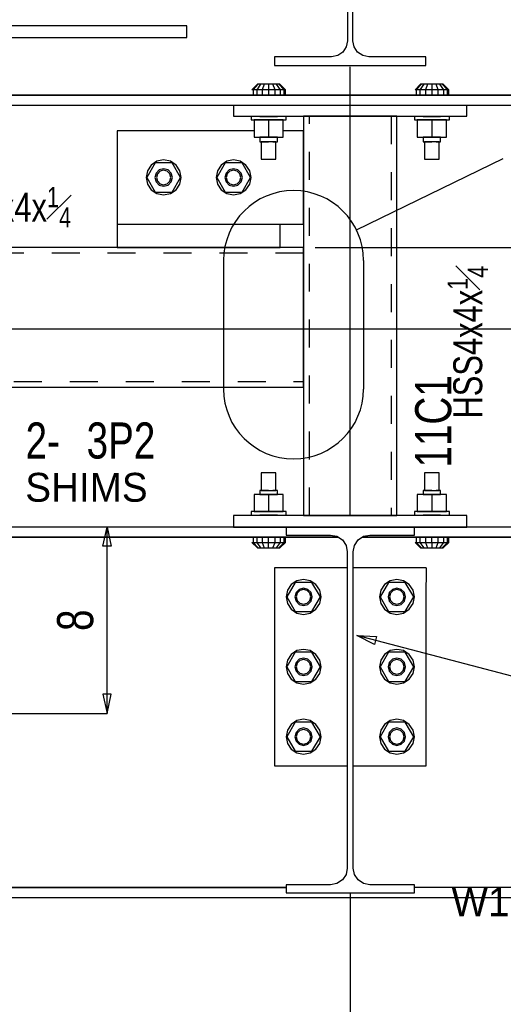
# Model space of a CAD drawing. Header units: inches. Extents: x -17.2 to 17.5, y -11.2 to 11.2.
# Tile 35 of 38: x 9.7 to 11.4, y 1.1 to 4.6. Entities that reach past the tile are written whole.
import ezdxf
from ezdxf.enums import TextEntityAlignment as Align

# ---------------------------------------------------------------- set-up
doc = ezdxf.new("R2010")
doc.units = ezdxf.units.IN
doc.header["$LTSCALE"] = 2.5
doc.header["$MEASUREMENT"] = 0
doc.linetypes.add('SDS2_5', pattern=[0.04, 0.02, -0.02])
doc.layers.add('Layer_0', color=7, linetype='Continuous')
doc.styles.add('MTextWidth', font='txt', dxfattribs={"width": 0.8, "height": 0.2})

msp = doc.modelspace()

# ---------------------------------------------------------------- linework, layer by layer
at = {"color": 1, "linetype": 'Continuous'}
for p, q in [((10.8947, 2.8576), (10.8947, 4.462)), ((10.917, 3.8784), (11.4417, 4.1333)), ((10.7697, 3.8159), (12.8251, 3.8159)), ((8.353, 3.5243), (12.8251, 3.5243)), ((10.0111, 2.747), (10.0258, 2.8159)), ((10.0258, 2.1493), (10.0258, 2.8159)), ((10.0258, 2.8159), (10.0406, 2.747)), ((10.0258, 2.8159), (10.0258, 2.8159)), ((10.0406, 2.747), (10.0111, 2.747)), ((12.0556, 2.1299), (10.9182, 2.4279)), ((10.9182, 2.4279), (10.9182, 2.4279)), ((10.9182, 2.4279), (10.9886, 2.4247)), ((10.9811, 2.3962), (10.9182, 2.4279)), ((10.9886, 2.4247), (10.9811, 2.3962)), ((10.0406, 2.2182), (10.0111, 2.2182)), ((10.0111, 2.2182), (10.0258, 2.1493)), ((10.0258, 2.1493), (10.0406, 2.2182)), ((8.9688, 2.1493), (10.0258, 2.1493)), ((10.8947, 1.5059), (10.8947, -2.3752)), ((10.8947, 1.5059), (10.8947, -2.3752))]:
    msp.add_line(p, q, dxfattribs=at)
at = {"color": 1, "linetype": 'SDS2_5'}
for p, q in [((10.7489, 2.8576), (10.7489, 4.2847)), ((11.0405, 4.2847), (11.0405, 2.8576)), ((10.728, 3.7951), (9.0926, 3.7951)), ((9.0926, 3.3368), (10.728, 3.3368))]:
    msp.add_line(p, q, dxfattribs=at)
at = {"color": 4, "linetype": 'Continuous'}
for p, q in [((10.4421, 3.7691), (10.4421, 3.3094)), ((10.9421, 3.7691), (10.9421, 3.3094))]:
    msp.add_line(p, q, dxfattribs=at)
at = {"color": 2, "linetype": 'Continuous'}
msp.add_line((11.1655, 2.6701), (11.1651, 2.5659), dxfattribs=at)
at = {"color": 4, "linetype": 'Continuous'}
for centre, start, end in [((10.6921, 3.7691), 0, 180), ((10.6921, 3.3094), 180, 0)]:
    msp.add_arc(centre, 0.25, start, end, dxfattribs=at)
at = {"layer": 'Layer_0', "color": 2, "linetype": 'Continuous'}
for p, q in [((10.8851, 5.3941), (10.8851, 4.5545)), ((10.9043, 4.5545), (10.9043, 5.3941)), ((10.3114, 4.6076), (8.478, 4.6076)), ((10.3114, 4.5659), (10.3114, 4.6076)), ((8.478, 4.5659), (10.3114, 4.5659)), ((10.8851, 4.5545), (10.8808, 4.5327)), ((10.9086, 4.5327), (10.9043, 4.5545)), ((10.8685, 4.5143), (10.85, 4.5019)), ((10.8808, 4.5327), (10.8685, 4.5143)), ((10.9209, 4.5143), (10.9086, 4.5327)), ((10.9394, 4.5019), (10.9209, 4.5143)), ((10.8282, 4.4976), (10.6243, 4.4976)), ((10.6243, 4.4976), (10.6243, 4.4659)), ((10.85, 4.5019), (10.8282, 4.4976)), ((10.9612, 4.4976), (10.9394, 4.5019)), ((11.1651, 4.4976), (10.9612, 4.4976)), ((11.1651, 4.4659), (11.1651, 4.4976)), ((10.6243, 4.4659), (11.1651, 4.4659)), ((11.5614, 4.3601), (8.2384, 4.3601)), ((8.9051, 4.3601), (10.5718, 4.3601)), ((10.6343, 4.3601), (11.1551, 4.3601)), ((11.2176, 4.3601), (11.5614, 4.3601)), ((8.2384, 4.3243), (11.5614, 4.3243)), ((10.478, 4.3243), (10.478, 4.2847)), ((11.3114, 4.2847), (11.3114, 4.3243)), ((10.478, 4.2847), (11.3114, 4.2847)), ((10.728, 4.2847), (10.728, 2.8576)), ((10.731, 4.2847), (10.728, 4.2847)), ((10.7394, 4.2847), (10.731, 4.2847)), ((10.752, 4.2847), (10.7394, 4.2847)), ((10.7669, 4.2847), (10.752, 4.2847)), ((11.0225, 4.2847), (10.7669, 4.2847)), ((11.0374, 4.2847), (11.0225, 4.2847)), ((11.05, 4.2847), (11.0374, 4.2847)), ((11.0584, 4.2847), (11.05, 4.2847)), ((11.0614, 4.2847), (11.0584, 4.2847)), ((11.0614, 2.8576), (11.0614, 4.2847)), ((10.5509, 4.2326), (10.0614, 4.2326)), ((10.0614, 4.2326), (10.0614, 4.0659)), ((10.728, 4.2326), (10.6551, 4.2326)), ((10.728, 4.0659), (10.728, 4.2326)), ((10.0614, 4.0659), (10.0614, 3.8993)), ((10.728, 3.8993), (10.728, 4.0659)), ((10.0614, 3.8993), (10.0614, 3.8159)), ((10.0614, 3.8993), (10.728, 3.8993)), ((10.6447, 3.8159), (10.6447, 3.8993)), ((10.728, 3.8159), (9.0926, 3.8159)), ((10.0614, 3.8159), (10.6447, 3.8159)), ((10.728, 3.813), (10.728, 3.8159)), ((10.728, 3.8046), (10.728, 3.813)), ((10.728, 3.792), (10.728, 3.8046)), ((10.728, 3.7771), (10.728, 3.792)), ((10.728, 3.3548), (10.728, 3.7771)), ((10.728, 3.3399), (10.728, 3.3548)), ((9.0926, 3.3159), (10.728, 3.3159)), ((10.728, 3.3273), (10.728, 3.3399)), ((10.728, 3.3189), (10.728, 3.3273)), ((10.728, 3.3159), (10.728, 3.3189)), ((10.478, 2.8576), (10.478, 2.8159)), ((11.3114, 2.8576), (10.478, 2.8576)), ((10.728, 2.8576), (10.731, 2.8576)), ((10.731, 2.8576), (10.7394, 2.8576)), ((10.7394, 2.8576), (10.752, 2.8576)), ((10.752, 2.8576), (10.7669, 2.8576)), ((10.7669, 2.8576), (11.0225, 2.8576)), ((11.0225, 2.8576), (11.0374, 2.8576)), ((11.0374, 2.8576), (11.05, 2.8576)), ((11.05, 2.8576), (11.0584, 2.8576)), ((11.0584, 2.8576), (11.0614, 2.8576)), ((11.3114, 2.8159), (11.3114, 2.8576)), ((10.6655, 2.8159), (8.3999, 2.8159)), ((10.478, 2.8159), (11.3114, 2.8159)), ((11.1239, 2.8159), (10.6655, 2.8159)), ((10.6655, 2.8159), (10.6655, 2.7872)), ((10.6655, 2.7872), (10.8245, 2.7872)), ((10.8245, 2.7872), (10.8474, 2.7826)), ((10.8474, 2.7826), (10.8668, 2.7697)), ((10.9226, 2.7697), (10.942, 2.7826)), ((10.942, 2.7826), (10.9649, 2.7872)), ((10.9649, 2.7872), (11.1239, 2.7872)), ((11.1239, 2.7872), (11.1239, 2.8159)), ((11.8947, 2.8159), (11.1239, 2.8159)), ((8.3999, 2.7801), (10.8512, 2.7801)), ((10.5718, 2.7801), (9.0562, 2.7801)), ((10.8512, 2.7801), (10.6343, 2.7801)), ((10.8668, 2.7697), (10.8797, 2.7503)), ((10.8797, 2.7503), (10.8843, 2.7274)), ((10.9051, 2.7274), (10.9097, 2.7503)), ((10.9097, 2.7503), (10.9226, 2.7697)), ((10.9382, 2.7801), (11.8947, 2.7801)), ((11.1551, 2.7801), (10.9382, 2.7801)), ((11.8947, 2.7801), (11.2176, 2.7801)), ((10.8843, 2.7274), (10.8843, 1.5962)), ((10.9051, 1.5962), (10.9051, 2.7274)), ((10.8843, 2.6701), (10.6239, 2.6701)), ((10.6239, 2.6701), (10.6239, 2.5659)), ((11.1655, 2.6701), (10.9051, 2.6701)), ((10.6239, 2.5659), (10.6239, 2.3159)), ((11.1655, 2.3159), (11.1655, 2.5659)), ((10.6239, 2.3159), (10.6239, 2.0659)), ((11.1655, 2.0659), (11.1655, 2.3159)), ((10.6239, 2.0659), (10.6239, 1.9618)), ((11.1655, 1.9618), (11.1655, 2.0659)), ((10.6239, 1.9618), (10.8843, 1.9618)), ((10.9051, 1.9618), (11.1655, 1.9618)), ((10.8843, 1.5962), (10.8797, 1.5733)), ((10.9097, 1.5733), (10.9051, 1.5962)), ((10.8668, 1.5539), (10.8474, 1.5409)), ((10.8797, 1.5733), (10.8668, 1.5539)), ((10.9226, 1.5539), (10.9097, 1.5733)), ((10.942, 1.5409), (10.9226, 1.5539)), ((10.6655, 1.5268), (8.3999, 1.5268)), ((9.0562, 1.5268), (10.6655, 1.5268)), ((10.8245, 1.5364), (10.6655, 1.5364)), ((10.6655, 1.5364), (10.6655, 1.5076)), ((10.8474, 1.5409), (10.8245, 1.5364)), ((10.9649, 1.5364), (10.942, 1.5409)), ((11.1239, 1.5364), (10.9649, 1.5364)), ((11.1239, 1.5076), (11.1239, 1.5364)), ((11.8947, 1.5268), (11.1239, 1.5268)), ((8.3999, 1.4909), (11.8947, 1.4909)), ((10.6655, 1.5076), (11.1239, 1.5076))]:
    msp.add_line(p, q, dxfattribs=at)
at = {"layer": 'Layer_0', "color": 1, "linetype": 'Continuous'}
for p, q in [((10.5629, 4.3993), (10.5429, 4.3798)), ((10.5475, 4.3798), (10.5429, 4.3798)), ((10.566, 4.3993), (10.5475, 4.3798)), ((10.5475, 4.3798), (10.5475, 4.3603)), ((10.5605, 4.3798), (10.5475, 4.3798)), ((10.5747, 4.3993), (10.5605, 4.3798)), ((10.5605, 4.3798), (10.5605, 4.3603)), ((10.58, 4.3798), (10.5605, 4.3798)), ((10.566, 4.3993), (10.5629, 4.3993)), ((10.5747, 4.3993), (10.566, 4.3993)), ((10.5877, 4.3993), (10.5747, 4.3993)), ((10.5877, 4.3993), (10.58, 4.3798)), ((10.58, 4.3798), (10.58, 4.3603)), ((10.603, 4.3798), (10.58, 4.3798)), ((10.603, 4.3993), (10.5877, 4.3993)), ((10.603, 4.3993), (10.603, 4.3798)), ((10.6184, 4.3993), (10.603, 4.3993)), ((10.603, 4.3798), (10.603, 4.3603)), ((10.626, 4.3798), (10.603, 4.3798)), ((10.626, 4.3798), (10.6184, 4.3993)), ((10.6314, 4.3993), (10.6184, 4.3993)), ((10.626, 4.3603), (10.626, 4.3798)), ((10.6456, 4.3798), (10.626, 4.3798)), ((10.6456, 4.3798), (10.6314, 4.3993)), ((10.6401, 4.3993), (10.6314, 4.3993)), ((10.6586, 4.3798), (10.6401, 4.3993)), ((10.6431, 4.3993), (10.6401, 4.3993)), ((10.6632, 4.3798), (10.6431, 4.3993)), ((10.6456, 4.3603), (10.6456, 4.3798)), ((10.6586, 4.3798), (10.6456, 4.3798)), ((10.6586, 4.3603), (10.6586, 4.3798)), ((10.6632, 4.3798), (10.6586, 4.3798)), ((10.6632, 4.3603), (10.6632, 4.3798)), ((11.1463, 4.3993), (11.1262, 4.3798)), ((11.1308, 4.3798), (11.1262, 4.3798)), ((11.1493, 4.3993), (11.1308, 4.3798)), ((11.1308, 4.3798), (11.1308, 4.3603)), ((11.1438, 4.3798), (11.1308, 4.3798)), ((11.158, 4.3993), (11.1438, 4.3798)), ((11.1438, 4.3798), (11.1438, 4.3603)), ((11.1634, 4.3798), (11.1438, 4.3798)), ((11.1493, 4.3993), (11.1463, 4.3993)), ((11.158, 4.3993), (11.1493, 4.3993)), ((11.171, 4.3993), (11.158, 4.3993)), ((11.171, 4.3993), (11.1634, 4.3798)), ((11.1634, 4.3798), (11.1634, 4.3603)), ((11.1864, 4.3798), (11.1634, 4.3798)), ((11.1864, 4.3993), (11.171, 4.3993)), ((11.1864, 4.3993), (11.1864, 4.3798)), ((11.2017, 4.3993), (11.1864, 4.3993)), ((11.1864, 4.3798), (11.1864, 4.3603)), ((11.2094, 4.3798), (11.1864, 4.3798)), ((11.2094, 4.3798), (11.2017, 4.3993)), ((11.2147, 4.3993), (11.2017, 4.3993)), ((11.2094, 4.3603), (11.2094, 4.3798)), ((11.2289, 4.3798), (11.2094, 4.3798)), ((11.2289, 4.3798), (11.2147, 4.3993)), ((11.2234, 4.3993), (11.2147, 4.3993)), ((11.2419, 4.3798), (11.2234, 4.3993)), ((11.2265, 4.3993), (11.2234, 4.3993)), ((11.2465, 4.3798), (11.2265, 4.3993)), ((11.2289, 4.3603), (11.2289, 4.3798)), ((11.2419, 4.3798), (11.2289, 4.3798)), ((11.2419, 4.3603), (11.2419, 4.3798)), ((11.2465, 4.3798), (11.2419, 4.3798)), ((11.2465, 4.3603), (11.2465, 4.3798)), ((10.5429, 4.3603), (10.5475, 4.3603)), ((10.5475, 4.3603), (10.5605, 4.3603)), ((10.5605, 4.3603), (10.58, 4.3603)), ((10.576, 4.3603), (10.5718, 4.3603)), ((10.5718, 4.3603), (10.5718, 4.3601)), ((10.5874, 4.3603), (10.576, 4.3603)), ((10.58, 4.3603), (10.603, 4.3603)), ((10.603, 4.3603), (10.5874, 4.3603)), ((10.603, 4.3603), (10.626, 4.3603)), ((10.6187, 4.3603), (10.603, 4.3603)), ((10.6301, 4.3603), (10.6187, 4.3603)), ((10.626, 4.3603), (10.6456, 4.3603)), ((10.6343, 4.3603), (10.6301, 4.3603)), ((10.6343, 4.3601), (10.6343, 4.3603)), ((10.6456, 4.3603), (10.6586, 4.3603)), ((10.6586, 4.3603), (10.6632, 4.3603)), ((11.1262, 4.3603), (11.1308, 4.3603)), ((11.1308, 4.3603), (11.1438, 4.3603)), ((11.1438, 4.3603), (11.1634, 4.3603)), ((11.1593, 4.3603), (11.1551, 4.3603)), ((11.1551, 4.3603), (11.1551, 4.3601)), ((11.1707, 4.3603), (11.1593, 4.3603)), ((11.1634, 4.3603), (11.1864, 4.3603)), ((11.1864, 4.3603), (11.1707, 4.3603)), ((11.1864, 4.3603), (11.2094, 4.3603)), ((11.202, 4.3603), (11.1864, 4.3603)), ((11.2134, 4.3603), (11.202, 4.3603)), ((11.2094, 4.3603), (11.2289, 4.3603)), ((11.2176, 4.3603), (11.2134, 4.3603)), ((11.2176, 4.3601), (11.2176, 4.3603)), ((11.2289, 4.3603), (11.2419, 4.3603)), ((11.2419, 4.3603), (11.2465, 4.3603)), ((10.5405, 4.2845), (10.5405, 4.2715)), ((10.5453, 4.2845), (10.5405, 4.2845)), ((10.5405, 4.2715), (10.5453, 4.2715)), ((10.5588, 4.2845), (10.5453, 4.2845)), ((10.5453, 4.2715), (10.5588, 4.2715)), ((10.5509, 4.2715), (10.5509, 4.2103)), ((10.603, 4.2715), (10.5509, 4.2715)), ((10.5791, 4.2845), (10.5588, 4.2845)), ((10.5588, 4.2715), (10.5791, 4.2715)), ((10.5718, 4.2847), (10.5718, 4.2845)), ((10.5718, 4.2845), (10.576, 4.2845)), ((10.576, 4.2845), (10.5874, 4.2845)), ((10.603, 4.2845), (10.5791, 4.2845)), ((10.5791, 4.2715), (10.603, 4.2715)), ((10.5874, 4.2845), (10.603, 4.2845)), ((10.627, 4.2845), (10.603, 4.2845)), ((10.603, 4.2845), (10.6187, 4.2845)), ((10.603, 4.2715), (10.627, 4.2715)), ((10.603, 4.2715), (10.603, 4.2103)), ((10.6551, 4.2715), (10.603, 4.2715)), ((10.6187, 4.2845), (10.6301, 4.2845)), ((10.6472, 4.2845), (10.627, 4.2845)), ((10.627, 4.2715), (10.6472, 4.2715)), ((10.6301, 4.2845), (10.6343, 4.2845)), ((10.6343, 4.2845), (10.6343, 4.2847)), ((10.6608, 4.2845), (10.6472, 4.2845)), ((10.6472, 4.2715), (10.6608, 4.2715)), ((10.6551, 4.2103), (10.6551, 4.2715)), ((10.6655, 4.2845), (10.6608, 4.2845)), ((10.6608, 4.2715), (10.6655, 4.2715)), ((10.6655, 4.2715), (10.6655, 4.2845)), ((11.1239, 4.2845), (11.1239, 4.2715)), ((11.1286, 4.2845), (11.1239, 4.2845)), ((11.1239, 4.2715), (11.1286, 4.2715)), ((11.1422, 4.2845), (11.1286, 4.2845)), ((11.1286, 4.2715), (11.1422, 4.2715)), ((11.1343, 4.2715), (11.1343, 4.2103)), ((11.1864, 4.2715), (11.1343, 4.2715)), ((11.1624, 4.2845), (11.1422, 4.2845)), ((11.1422, 4.2715), (11.1624, 4.2715)), ((11.1551, 4.2847), (11.1551, 4.2845)), ((11.1551, 4.2845), (11.1593, 4.2845)), ((11.1593, 4.2845), (11.1707, 4.2845)), ((11.1864, 4.2845), (11.1624, 4.2845)), ((11.1624, 4.2715), (11.1864, 4.2715)), ((11.1707, 4.2845), (11.1864, 4.2845)), ((11.2103, 4.2845), (11.1864, 4.2845)), ((11.1864, 4.2845), (11.202, 4.2845)), ((11.1864, 4.2715), (11.2103, 4.2715)), ((11.1864, 4.2715), (11.1864, 4.2103)), ((11.2384, 4.2715), (11.1864, 4.2715)), ((11.202, 4.2845), (11.2134, 4.2845)), ((11.2306, 4.2845), (11.2103, 4.2845)), ((11.2103, 4.2715), (11.2306, 4.2715)), ((11.2134, 4.2845), (11.2176, 4.2845)), ((11.2176, 4.2845), (11.2176, 4.2847)), ((11.2441, 4.2845), (11.2306, 4.2845)), ((11.2306, 4.2715), (11.2441, 4.2715)), ((11.2384, 4.2103), (11.2384, 4.2715)), ((11.2489, 4.2845), (11.2441, 4.2845)), ((11.2441, 4.2715), (11.2489, 4.2715)), ((11.2489, 4.2715), (11.2489, 4.2845)), ((10.5509, 4.2103), (10.603, 4.2103)), ((10.5718, 4.2103), (10.5718, 4.1934)), ((10.576, 4.2103), (10.5718, 4.2103)), ((10.5718, 4.1934), (10.576, 4.1934)), ((10.5874, 4.2103), (10.576, 4.2103)), ((10.576, 4.1934), (10.5874, 4.1934)), ((10.577, 4.1934), (10.577, 4.1309)), ((10.5805, 4.1934), (10.577, 4.1934)), ((10.59, 4.1934), (10.5805, 4.1934)), ((10.603, 4.2103), (10.5874, 4.2103)), ((10.5874, 4.1934), (10.603, 4.1934)), ((10.603, 4.1934), (10.59, 4.1934)), ((10.6187, 4.2103), (10.603, 4.2103)), ((10.603, 4.2103), (10.6551, 4.2103)), ((10.6161, 4.1934), (10.603, 4.1934)), ((10.6256, 4.1934), (10.6161, 4.1934)), ((10.6301, 4.2103), (10.6187, 4.2103)), ((10.6187, 4.1934), (10.6301, 4.1934)), ((10.6291, 4.1934), (10.6256, 4.1934)), ((10.6291, 4.1309), (10.6291, 4.1934)), ((10.6343, 4.2103), (10.6301, 4.2103)), ((10.6301, 4.1934), (10.6343, 4.1934)), ((10.6343, 4.1934), (10.6343, 4.2103)), ((11.1343, 4.2103), (11.1864, 4.2103)), ((11.1551, 4.2103), (11.1551, 4.1934)), ((11.1593, 4.2103), (11.1551, 4.2103)), ((11.1551, 4.1934), (11.1593, 4.1934)), ((11.1707, 4.2103), (11.1593, 4.2103)), ((11.1593, 4.1934), (11.1707, 4.1934)), ((11.1603, 4.1934), (11.1603, 4.1309)), ((11.1638, 4.1934), (11.1603, 4.1934)), ((11.1733, 4.1934), (11.1638, 4.1934)), ((11.1864, 4.2103), (11.1707, 4.2103)), ((11.1707, 4.1934), (11.1864, 4.1934)), ((11.1864, 4.1934), (11.1733, 4.1934)), ((11.202, 4.2103), (11.1864, 4.2103)), ((11.1864, 4.2103), (11.2384, 4.2103)), ((11.1994, 4.1934), (11.1864, 4.1934)), ((11.2089, 4.1934), (11.1994, 4.1934)), ((11.2134, 4.2103), (11.202, 4.2103)), ((11.202, 4.1934), (11.2134, 4.1934)), ((11.2124, 4.1934), (11.2089, 4.1934)), ((11.2124, 4.1309), (11.2124, 4.1934)), ((11.2176, 4.2103), (11.2134, 4.2103)), ((11.2134, 4.1934), (11.2176, 4.1934)), ((11.2176, 4.1934), (11.2176, 4.2103)), ((10.2041, 4.1237), (10.1838, 4.1101)), ((10.228, 4.1284), (10.2041, 4.1237)), ((10.252, 4.1237), (10.228, 4.1284)), ((10.2722, 4.1101), (10.252, 4.1237)), ((10.4541, 4.1237), (10.4338, 4.1101)), ((10.478, 4.1284), (10.4541, 4.1237)), ((10.502, 4.1237), (10.478, 4.1284)), ((10.5222, 4.1101), (10.502, 4.1237)), ((10.577, 4.1309), (10.5805, 4.1309)), ((10.5805, 4.1309), (10.59, 4.1309)), ((10.59, 4.1309), (10.603, 4.1309)), ((10.603, 4.1309), (10.6161, 4.1309)), ((10.6161, 4.1309), (10.6256, 4.1309)), ((10.6256, 4.1309), (10.6291, 4.1309)), ((11.1603, 4.1309), (11.1638, 4.1309)), ((11.1638, 4.1309), (11.1733, 4.1309)), ((11.1733, 4.1309), (11.1864, 4.1309)), ((11.1864, 4.1309), (11.1994, 4.1309)), ((11.1994, 4.1309), (11.2089, 4.1309)), ((11.2089, 4.1309), (11.2124, 4.1309)), ((10.1703, 4.0899), (10.1655, 4.0659)), ((10.198, 4.118), (10.1679, 4.0659)), ((10.1838, 4.1101), (10.1703, 4.0899)), ((10.2581, 4.118), (10.198, 4.118)), ((10.2124, 4.093), (10.201, 4.0816)), ((10.215, 4.0885), (10.2055, 4.079)), ((10.228, 4.0972), (10.2124, 4.093)), ((10.228, 4.092), (10.215, 4.0885)), ((10.2437, 4.093), (10.228, 4.0972)), ((10.2411, 4.0885), (10.228, 4.092)), ((10.2506, 4.079), (10.2411, 4.0885)), ((10.2551, 4.0816), (10.2437, 4.093)), ((10.2882, 4.0659), (10.2581, 4.118)), ((10.2858, 4.0899), (10.2722, 4.1101)), ((10.2905, 4.0659), (10.2858, 4.0899)), ((10.4203, 4.0899), (10.4155, 4.0659)), ((10.448, 4.118), (10.4179, 4.0659)), ((10.4338, 4.1101), (10.4203, 4.0899)), ((10.5081, 4.118), (10.448, 4.118)), ((10.4624, 4.093), (10.451, 4.0816)), ((10.465, 4.0885), (10.4555, 4.079)), ((10.478, 4.0972), (10.4624, 4.093)), ((10.478, 4.092), (10.465, 4.0885)), ((10.4937, 4.093), (10.478, 4.0972)), ((10.4911, 4.0885), (10.478, 4.092)), ((10.5006, 4.079), (10.4911, 4.0885)), ((10.5051, 4.0816), (10.4937, 4.093)), ((10.5382, 4.0659), (10.5081, 4.118)), ((10.5358, 4.0899), (10.5222, 4.1101)), ((10.5405, 4.0659), (10.5358, 4.0899)), ((10.1655, 4.0659), (10.1703, 4.042)), ((10.1679, 4.0659), (10.198, 4.0139)), ((10.201, 4.0816), (10.1968, 4.0659)), ((10.1968, 4.0659), (10.201, 4.0503)), ((10.201, 4.0503), (10.2124, 4.0389)), ((10.2055, 4.079), (10.202, 4.0659)), ((10.202, 4.0659), (10.2055, 4.0529)), ((10.2055, 4.0529), (10.215, 4.0434)), ((10.2411, 4.0434), (10.2506, 4.0529)), ((10.2437, 4.0389), (10.2551, 4.0503)), ((10.2541, 4.0659), (10.2506, 4.079)), ((10.2506, 4.0529), (10.2541, 4.0659)), ((10.2593, 4.0659), (10.2551, 4.0816)), ((10.2551, 4.0503), (10.2593, 4.0659)), ((10.2581, 4.0139), (10.2882, 4.0659)), ((10.2858, 4.042), (10.2905, 4.0659)), ((10.4155, 4.0659), (10.4203, 4.042)), ((10.4179, 4.0659), (10.448, 4.0139)), ((10.451, 4.0816), (10.4468, 4.0659)), ((10.4468, 4.0659), (10.451, 4.0503)), ((10.451, 4.0503), (10.4624, 4.0389)), ((10.4555, 4.079), (10.452, 4.0659)), ((10.452, 4.0659), (10.4555, 4.0529)), ((10.4555, 4.0529), (10.465, 4.0434)), ((10.4911, 4.0434), (10.5006, 4.0529)), ((10.4937, 4.0389), (10.5051, 4.0503)), ((10.5041, 4.0659), (10.5006, 4.079)), ((10.5006, 4.0529), (10.5041, 4.0659)), ((10.5093, 4.0659), (10.5051, 4.0816)), ((10.5051, 4.0503), (10.5093, 4.0659)), ((10.5081, 4.0139), (10.5382, 4.0659)), ((10.5358, 4.042), (10.5405, 4.0659)), ((10.1703, 4.042), (10.1838, 4.0218)), ((10.1838, 4.0218), (10.2041, 4.0082)), ((10.2124, 4.0389), (10.228, 4.0347)), ((10.215, 4.0434), (10.228, 4.0399)), ((10.228, 4.0399), (10.2411, 4.0434)), ((10.228, 4.0347), (10.2437, 4.0389)), ((10.252, 4.0082), (10.2722, 4.0218)), ((10.2722, 4.0218), (10.2858, 4.042)), ((10.4203, 4.042), (10.4338, 4.0218)), ((10.4338, 4.0218), (10.4541, 4.0082)), ((10.4624, 4.0389), (10.478, 4.0347)), ((10.465, 4.0434), (10.478, 4.0399)), ((10.478, 4.0399), (10.4911, 4.0434)), ((10.478, 4.0347), (10.4937, 4.0389)), ((10.502, 4.0082), (10.5222, 4.0218)), ((10.5222, 4.0218), (10.5358, 4.042)), ((10.198, 4.0139), (10.2581, 4.0139)), ((10.2041, 4.0082), (10.228, 4.0034)), ((10.228, 4.0034), (10.252, 4.0082)), ((10.448, 4.0139), (10.5081, 4.0139)), ((10.4541, 4.0082), (10.478, 4.0034)), ((10.478, 4.0034), (10.502, 4.0082)), ((10.5805, 3.0093), (10.577, 3.0093)), ((10.577, 3.0093), (10.577, 2.9468)), ((10.59, 3.0093), (10.5805, 3.0093)), ((10.603, 3.0093), (10.59, 3.0093)), ((10.6161, 3.0093), (10.603, 3.0093)), ((10.6256, 3.0093), (10.6161, 3.0093)), ((10.6291, 3.0093), (10.6256, 3.0093)), ((10.6291, 2.9468), (10.6291, 3.0093)), ((11.1638, 3.0093), (11.1603, 3.0093)), ((11.1603, 3.0093), (11.1603, 2.9468)), ((11.1733, 3.0093), (11.1638, 3.0093)), ((11.1864, 3.0093), (11.1733, 3.0093)), ((11.1994, 3.0093), (11.1864, 3.0093)), ((11.2089, 3.0093), (11.1994, 3.0093)), ((11.2124, 3.0093), (11.2089, 3.0093)), ((11.2124, 2.9468), (11.2124, 3.0093)), ((10.603, 2.932), (10.5509, 2.932)), ((10.5509, 2.932), (10.5509, 2.8708)), ((10.576, 2.9468), (10.5718, 2.9468)), ((10.5718, 2.9468), (10.5718, 2.932)), ((10.5718, 2.932), (10.576, 2.932)), ((10.5874, 2.9468), (10.576, 2.9468)), ((10.576, 2.932), (10.5874, 2.932)), ((10.577, 2.9468), (10.5805, 2.9468)), ((10.5805, 2.9468), (10.59, 2.9468)), ((10.603, 2.9468), (10.5874, 2.9468)), ((10.5874, 2.932), (10.603, 2.932)), ((10.59, 2.9468), (10.603, 2.9468)), ((10.603, 2.9468), (10.6161, 2.9468)), ((10.603, 2.932), (10.6187, 2.932)), ((10.6551, 2.932), (10.603, 2.932)), ((10.603, 2.932), (10.603, 2.8708)), ((10.6161, 2.9468), (10.6256, 2.9468)), ((10.6301, 2.9468), (10.6187, 2.9468)), ((10.6187, 2.932), (10.6301, 2.932)), ((10.6256, 2.9468), (10.6291, 2.9468)), ((10.6343, 2.9468), (10.6301, 2.9468)), ((10.6301, 2.932), (10.6343, 2.932)), ((10.6343, 2.932), (10.6343, 2.9468)), ((10.6551, 2.8708), (10.6551, 2.932)), ((11.1864, 2.932), (11.1343, 2.932)), ((11.1343, 2.932), (11.1343, 2.8708)), ((11.1593, 2.9468), (11.1551, 2.9468)), ((11.1551, 2.9468), (11.1551, 2.932)), ((11.1551, 2.932), (11.1593, 2.932)), ((11.1707, 2.9468), (11.1593, 2.9468)), ((11.1593, 2.932), (11.1707, 2.932)), ((11.1603, 2.9468), (11.1638, 2.9468)), ((11.1638, 2.9468), (11.1733, 2.9468)), ((11.1864, 2.9468), (11.1707, 2.9468)), ((11.1707, 2.932), (11.1864, 2.932)), ((11.1733, 2.9468), (11.1864, 2.9468)), ((11.1864, 2.9468), (11.1994, 2.9468)), ((11.1864, 2.932), (11.202, 2.932)), ((11.2384, 2.932), (11.1864, 2.932)), ((11.1864, 2.932), (11.1864, 2.8708)), ((11.1994, 2.9468), (11.2089, 2.9468)), ((11.2134, 2.9468), (11.202, 2.9468)), ((11.202, 2.932), (11.2134, 2.932)), ((11.2089, 2.9468), (11.2124, 2.9468)), ((11.2176, 2.9468), (11.2134, 2.9468)), ((11.2134, 2.932), (11.2176, 2.932)), ((11.2176, 2.932), (11.2176, 2.9468)), ((11.2384, 2.8708), (11.2384, 2.932)), ((10.5453, 2.8708), (10.5405, 2.8708)), ((10.5405, 2.8708), (10.5405, 2.8578)), ((10.5405, 2.8578), (10.5453, 2.8578)), ((10.5588, 2.8708), (10.5453, 2.8708)), ((10.5453, 2.8578), (10.5588, 2.8578)), ((10.5509, 2.8708), (10.603, 2.8708)), ((10.5791, 2.8708), (10.5588, 2.8708)), ((10.5588, 2.8578), (10.5791, 2.8578)), ((10.576, 2.8578), (10.5718, 2.8578)), ((10.5718, 2.8578), (10.5718, 2.8576)), ((10.5874, 2.8578), (10.576, 2.8578)), ((10.603, 2.8708), (10.5791, 2.8708)), ((10.5791, 2.8578), (10.603, 2.8578)), ((10.603, 2.8578), (10.5874, 2.8578)), ((10.627, 2.8708), (10.603, 2.8708)), ((10.603, 2.8708), (10.6551, 2.8708)), ((10.603, 2.8578), (10.627, 2.8578)), ((10.6187, 2.8578), (10.603, 2.8578)), ((10.6301, 2.8578), (10.6187, 2.8578)), ((10.6472, 2.8708), (10.627, 2.8708)), ((10.627, 2.8578), (10.6472, 2.8578)), ((10.6343, 2.8578), (10.6301, 2.8578)), ((10.6343, 2.8576), (10.6343, 2.8578)), ((10.6608, 2.8708), (10.6472, 2.8708)), ((10.6472, 2.8578), (10.6608, 2.8578)), ((10.6655, 2.8708), (10.6608, 2.8708)), ((10.6608, 2.8578), (10.6655, 2.8578)), ((10.6655, 2.8578), (10.6655, 2.8708)), ((11.1286, 2.8708), (11.1239, 2.8708)), ((11.1239, 2.8708), (11.1239, 2.8578)), ((11.1239, 2.8578), (11.1286, 2.8578)), ((11.1422, 2.8708), (11.1286, 2.8708)), ((11.1286, 2.8578), (11.1422, 2.8578)), ((11.1343, 2.8708), (11.1864, 2.8708)), ((11.1624, 2.8708), (11.1422, 2.8708)), ((11.1422, 2.8578), (11.1624, 2.8578)), ((11.1593, 2.8578), (11.1551, 2.8578)), ((11.1551, 2.8578), (11.1551, 2.8576)), ((11.1707, 2.8578), (11.1593, 2.8578)), ((11.1864, 2.8708), (11.1624, 2.8708)), ((11.1624, 2.8578), (11.1864, 2.8578)), ((11.1864, 2.8578), (11.1707, 2.8578)), ((11.2103, 2.8708), (11.1864, 2.8708)), ((11.1864, 2.8708), (11.2384, 2.8708)), ((11.1864, 2.8578), (11.2103, 2.8578)), ((11.202, 2.8578), (11.1864, 2.8578)), ((11.2134, 2.8578), (11.202, 2.8578)), ((11.2306, 2.8708), (11.2103, 2.8708)), ((11.2103, 2.8578), (11.2306, 2.8578)), ((11.2176, 2.8578), (11.2134, 2.8578)), ((11.2176, 2.8576), (11.2176, 2.8578)), ((11.2441, 2.8708), (11.2306, 2.8708)), ((11.2306, 2.8578), (11.2441, 2.8578)), ((11.2489, 2.8708), (11.2441, 2.8708)), ((11.2441, 2.8578), (11.2489, 2.8578)), ((11.2489, 2.8578), (11.2489, 2.8708)), ((10.5475, 2.7799), (10.5429, 2.7799)), ((10.5429, 2.7604), (10.5475, 2.7604)), ((10.5429, 2.7604), (10.5629, 2.7409)), ((10.5605, 2.7799), (10.5475, 2.7799)), ((10.5475, 2.7799), (10.5475, 2.7604)), ((10.5475, 2.7604), (10.5605, 2.7604)), ((10.5475, 2.7604), (10.566, 2.7409)), ((10.58, 2.7799), (10.5605, 2.7799)), ((10.5605, 2.7799), (10.5605, 2.7604)), ((10.5605, 2.7604), (10.58, 2.7604)), ((10.5605, 2.7604), (10.5747, 2.7409)), ((10.5718, 2.7801), (10.5718, 2.7799)), ((10.5718, 2.7799), (10.576, 2.7799)), ((10.576, 2.7799), (10.5874, 2.7799)), ((10.603, 2.7799), (10.58, 2.7799)), ((10.58, 2.7799), (10.58, 2.7604)), ((10.58, 2.7604), (10.603, 2.7604)), ((10.58, 2.7604), (10.5877, 2.7409)), ((10.5874, 2.7799), (10.603, 2.7799)), ((10.603, 2.7604), (10.603, 2.7799)), ((10.626, 2.7799), (10.603, 2.7799)), ((10.603, 2.7799), (10.6187, 2.7799)), ((10.603, 2.7604), (10.626, 2.7604)), ((10.603, 2.7409), (10.603, 2.7604)), ((10.6184, 2.7409), (10.626, 2.7604)), ((10.6187, 2.7799), (10.6301, 2.7799)), ((10.626, 2.7604), (10.626, 2.7799)), ((10.6456, 2.7799), (10.626, 2.7799)), ((10.626, 2.7604), (10.6456, 2.7604)), ((10.6301, 2.7799), (10.6343, 2.7799)), ((10.6314, 2.7409), (10.6456, 2.7604)), ((10.6343, 2.7799), (10.6343, 2.7801)), ((10.6401, 2.7409), (10.6586, 2.7604)), ((10.6431, 2.7409), (10.6632, 2.7604)), ((10.6456, 2.7604), (10.6456, 2.7799)), ((10.6586, 2.7799), (10.6456, 2.7799)), ((10.6456, 2.7604), (10.6586, 2.7604)), ((10.6586, 2.7604), (10.6586, 2.7799)), ((10.6632, 2.7799), (10.6586, 2.7799)), ((10.6586, 2.7604), (10.6632, 2.7604)), ((10.6632, 2.7604), (10.6632, 2.7799)), ((11.1308, 2.7799), (11.1262, 2.7799)), ((11.1262, 2.7604), (11.1308, 2.7604)), ((11.1262, 2.7604), (11.1463, 2.7409)), ((11.1438, 2.7799), (11.1308, 2.7799)), ((11.1308, 2.7799), (11.1308, 2.7604)), ((11.1308, 2.7604), (11.1438, 2.7604)), ((11.1308, 2.7604), (11.1493, 2.7409)), ((11.1634, 2.7799), (11.1438, 2.7799)), ((11.1438, 2.7799), (11.1438, 2.7604)), ((11.1438, 2.7604), (11.1634, 2.7604)), ((11.1438, 2.7604), (11.158, 2.7409)), ((11.1551, 2.7801), (11.1551, 2.7799)), ((11.1551, 2.7799), (11.1593, 2.7799)), ((11.1593, 2.7799), (11.1707, 2.7799)), ((11.1864, 2.7799), (11.1634, 2.7799)), ((11.1634, 2.7799), (11.1634, 2.7604)), ((11.1634, 2.7604), (11.1864, 2.7604)), ((11.1634, 2.7604), (11.171, 2.7409)), ((11.1707, 2.7799), (11.1864, 2.7799)), ((11.1864, 2.7604), (11.1864, 2.7799)), ((11.2094, 2.7799), (11.1864, 2.7799)), ((11.1864, 2.7799), (11.202, 2.7799)), ((11.1864, 2.7604), (11.2094, 2.7604)), ((11.1864, 2.7604), (11.1864, 2.7409)), ((11.2017, 2.7409), (11.2094, 2.7604)), ((11.202, 2.7799), (11.2134, 2.7799)), ((11.2094, 2.7604), (11.2094, 2.7799)), ((11.2289, 2.7799), (11.2094, 2.7799)), ((11.2094, 2.7604), (11.2289, 2.7604)), ((11.2134, 2.7799), (11.2176, 2.7799)), ((11.2147, 2.7409), (11.2289, 2.7604)), ((11.2176, 2.7799), (11.2176, 2.7801)), ((11.2234, 2.7409), (11.2419, 2.7604)), ((11.2265, 2.7409), (11.2465, 2.7604)), ((11.2289, 2.7604), (11.2289, 2.7799)), ((11.2419, 2.7799), (11.2289, 2.7799)), ((11.2289, 2.7604), (11.2419, 2.7604)), ((11.2419, 2.7604), (11.2419, 2.7799)), ((11.2465, 2.7799), (11.2419, 2.7799)), ((11.2419, 2.7604), (11.2465, 2.7604)), ((11.2465, 2.7604), (11.2465, 2.7799)), ((10.5629, 2.7409), (10.566, 2.7409)), ((10.566, 2.7409), (10.5747, 2.7409)), ((10.5747, 2.7409), (10.5877, 2.7409)), ((10.5877, 2.7409), (10.603, 2.7409)), ((10.603, 2.7409), (10.6184, 2.7409)), ((10.6184, 2.7409), (10.6314, 2.7409)), ((10.6314, 2.7409), (10.6401, 2.7409)), ((10.6401, 2.7409), (10.6431, 2.7409)), ((11.1463, 2.7409), (11.1493, 2.7409)), ((11.1493, 2.7409), (11.158, 2.7409)), ((11.158, 2.7409), (11.171, 2.7409)), ((11.171, 2.7409), (11.1864, 2.7409)), ((11.1864, 2.7409), (11.2017, 2.7409)), ((11.2017, 2.7409), (11.2147, 2.7409)), ((11.2147, 2.7409), (11.2234, 2.7409)), ((11.2234, 2.7409), (11.2265, 2.7409)), ((10.698, 2.618), (10.6679, 2.5659)), ((10.6838, 2.6101), (10.6703, 2.5899)), ((10.7041, 2.6237), (10.6838, 2.6101)), ((10.7581, 2.618), (10.698, 2.618)), ((10.728, 2.6284), (10.7041, 2.6237)), ((10.752, 2.6237), (10.728, 2.6284)), ((10.7722, 2.6101), (10.752, 2.6237)), ((10.7882, 2.5659), (10.7581, 2.618)), ((10.7858, 2.5899), (10.7722, 2.6101)), ((11.0313, 2.618), (11.0012, 2.5659)), ((11.0172, 2.6101), (11.0036, 2.5899)), ((11.0374, 2.6237), (11.0172, 2.6101)), ((11.0914, 2.618), (11.0313, 2.618)), ((11.0614, 2.6284), (11.0374, 2.6237)), ((11.0853, 2.6237), (11.0614, 2.6284)), ((11.1056, 2.6101), (11.0853, 2.6237)), ((11.1215, 2.5659), (11.0914, 2.618)), ((11.1191, 2.5899), (11.1056, 2.6101)), ((10.6703, 2.5899), (10.6655, 2.5659)), ((10.701, 2.5816), (10.6968, 2.5659)), ((10.7124, 2.593), (10.701, 2.5816)), ((10.7055, 2.579), (10.702, 2.5659)), ((10.715, 2.5885), (10.7055, 2.579)), ((10.728, 2.5972), (10.7124, 2.593)), ((10.728, 2.592), (10.715, 2.5885)), ((10.7437, 2.593), (10.728, 2.5972)), ((10.7411, 2.5885), (10.728, 2.592)), ((10.7506, 2.579), (10.7411, 2.5885)), ((10.7551, 2.5816), (10.7437, 2.593)), ((10.7541, 2.5659), (10.7506, 2.579)), ((10.7593, 2.5659), (10.7551, 2.5816)), ((10.7905, 2.5659), (10.7858, 2.5899)), ((11.0036, 2.5899), (10.9989, 2.5659)), ((11.0343, 2.5816), (11.0301, 2.5659)), ((11.0457, 2.593), (11.0343, 2.5816)), ((11.0388, 2.579), (11.0353, 2.5659)), ((11.0483, 2.5885), (11.0388, 2.579)), ((11.0614, 2.5972), (11.0457, 2.593)), ((11.0614, 2.592), (11.0483, 2.5885)), ((11.077, 2.593), (11.0614, 2.5972)), ((11.0744, 2.5885), (11.0614, 2.592)), ((11.0839, 2.579), (11.0744, 2.5885)), ((11.0884, 2.5816), (11.077, 2.593)), ((11.0874, 2.5659), (11.0839, 2.579)), ((11.0926, 2.5659), (11.0884, 2.5816)), ((11.1239, 2.5659), (11.1191, 2.5899)), ((10.6655, 2.5659), (10.6703, 2.542)), ((10.6679, 2.5659), (10.698, 2.5139)), ((10.6703, 2.542), (10.6838, 2.5218)), ((10.6968, 2.5659), (10.701, 2.5503)), ((10.701, 2.5503), (10.7124, 2.5389)), ((10.702, 2.5659), (10.7055, 2.5529)), ((10.7055, 2.5529), (10.715, 2.5434)), ((10.7124, 2.5389), (10.728, 2.5347)), ((10.715, 2.5434), (10.728, 2.5399)), ((10.728, 2.5399), (10.7411, 2.5434)), ((10.728, 2.5347), (10.7437, 2.5389)), ((10.7411, 2.5434), (10.7506, 2.5529)), ((10.7437, 2.5389), (10.7551, 2.5503)), ((10.7506, 2.5529), (10.7541, 2.5659)), ((10.7551, 2.5503), (10.7593, 2.5659)), ((10.7581, 2.5139), (10.7882, 2.5659)), ((10.7722, 2.5218), (10.7858, 2.542)), ((10.7858, 2.542), (10.7905, 2.5659)), ((10.9989, 2.5659), (11.0036, 2.542)), ((11.0012, 2.5659), (11.0313, 2.5139)), ((11.0036, 2.542), (11.0172, 2.5218)), ((11.0301, 2.5659), (11.0343, 2.5503)), ((11.0343, 2.5503), (11.0457, 2.5389)), ((11.0353, 2.5659), (11.0388, 2.5529)), ((11.0388, 2.5529), (11.0483, 2.5434)), ((11.0457, 2.5389), (11.0614, 2.5347)), ((11.0483, 2.5434), (11.0614, 2.5399)), ((11.0614, 2.5399), (11.0744, 2.5434)), ((11.0614, 2.5347), (11.077, 2.5389)), ((11.0744, 2.5434), (11.0839, 2.5529)), ((11.077, 2.5389), (11.0884, 2.5503)), ((11.0839, 2.5529), (11.0874, 2.5659)), ((11.0884, 2.5503), (11.0926, 2.5659)), ((11.0914, 2.5139), (11.1215, 2.5659)), ((11.1056, 2.5218), (11.1191, 2.542)), ((11.1191, 2.542), (11.1239, 2.5659)), ((10.6838, 2.5218), (10.7041, 2.5082)), ((10.698, 2.5139), (10.7581, 2.5139)), ((10.7041, 2.5082), (10.728, 2.5034)), ((10.728, 2.5034), (10.752, 2.5082)), ((10.752, 2.5082), (10.7722, 2.5218)), ((11.0172, 2.5218), (11.0374, 2.5082)), ((11.0313, 2.5139), (11.0914, 2.5139)), ((11.0374, 2.5082), (11.0614, 2.5034)), ((11.0614, 2.5034), (11.0853, 2.5082)), ((11.0853, 2.5082), (11.1056, 2.5218)), ((10.698, 2.368), (10.6679, 2.3159)), ((10.6838, 2.3601), (10.6703, 2.3399)), ((10.7041, 2.3737), (10.6838, 2.3601)), ((10.7581, 2.368), (10.698, 2.368)), ((10.728, 2.3784), (10.7041, 2.3737)), ((10.752, 2.3737), (10.728, 2.3784)), ((10.7722, 2.3601), (10.752, 2.3737)), ((10.7882, 2.3159), (10.7581, 2.368)), ((10.7858, 2.3399), (10.7722, 2.3601)), ((11.0313, 2.368), (11.0012, 2.3159)), ((11.0172, 2.3601), (11.0036, 2.3399)), ((11.0374, 2.3737), (11.0172, 2.3601)), ((11.0914, 2.368), (11.0313, 2.368)), ((11.0614, 2.3784), (11.0374, 2.3737)), ((11.0853, 2.3737), (11.0614, 2.3784)), ((11.1056, 2.3601), (11.0853, 2.3737)), ((11.1215, 2.3159), (11.0914, 2.368)), ((11.1191, 2.3399), (11.1056, 2.3601)), ((10.6703, 2.3399), (10.6655, 2.3159)), ((10.701, 2.3316), (10.6968, 2.3159)), ((10.7124, 2.343), (10.701, 2.3316)), ((10.7055, 2.329), (10.702, 2.3159)), ((10.715, 2.3385), (10.7055, 2.329)), ((10.728, 2.3472), (10.7124, 2.343)), ((10.728, 2.342), (10.715, 2.3385)), ((10.7437, 2.343), (10.728, 2.3472)), ((10.7411, 2.3385), (10.728, 2.342)), ((10.7506, 2.329), (10.7411, 2.3385)), ((10.7551, 2.3316), (10.7437, 2.343)), ((10.7541, 2.3159), (10.7506, 2.329)), ((10.7593, 2.3159), (10.7551, 2.3316)), ((10.7905, 2.3159), (10.7858, 2.3399)), ((11.0036, 2.3399), (10.9989, 2.3159)), ((11.0343, 2.3316), (11.0301, 2.3159)), ((11.0457, 2.343), (11.0343, 2.3316)), ((11.0388, 2.329), (11.0353, 2.3159)), ((11.0483, 2.3385), (11.0388, 2.329)), ((11.0614, 2.3472), (11.0457, 2.343)), ((11.0614, 2.342), (11.0483, 2.3385)), ((11.077, 2.343), (11.0614, 2.3472)), ((11.0744, 2.3385), (11.0614, 2.342)), ((11.0839, 2.329), (11.0744, 2.3385)), ((11.0884, 2.3316), (11.077, 2.343)), ((11.0874, 2.3159), (11.0839, 2.329)), ((11.0926, 2.3159), (11.0884, 2.3316)), ((11.1239, 2.3159), (11.1191, 2.3399)), ((10.6655, 2.3159), (10.6703, 2.292)), ((10.6679, 2.3159), (10.698, 2.2639)), ((10.6703, 2.292), (10.6838, 2.2718)), ((10.6968, 2.3159), (10.701, 2.3003)), ((10.701, 2.3003), (10.7124, 2.2889)), ((10.702, 2.3159), (10.7055, 2.3029)), ((10.7055, 2.3029), (10.715, 2.2934)), ((10.7124, 2.2889), (10.728, 2.2847)), ((10.715, 2.2934), (10.728, 2.2899)), ((10.728, 2.2899), (10.7411, 2.2934)), ((10.728, 2.2847), (10.7437, 2.2889)), ((10.7411, 2.2934), (10.7506, 2.3029)), ((10.7437, 2.2889), (10.7551, 2.3003)), ((10.7506, 2.3029), (10.7541, 2.3159)), ((10.7551, 2.3003), (10.7593, 2.3159)), ((10.7581, 2.2639), (10.7882, 2.3159)), ((10.7722, 2.2718), (10.7858, 2.292)), ((10.7858, 2.292), (10.7905, 2.3159)), ((10.9989, 2.3159), (11.0036, 2.292)), ((11.0012, 2.3159), (11.0313, 2.2639)), ((11.0036, 2.292), (11.0172, 2.2718)), ((11.0301, 2.3159), (11.0343, 2.3003)), ((11.0343, 2.3003), (11.0457, 2.2889)), ((11.0353, 2.3159), (11.0388, 2.3029)), ((11.0388, 2.3029), (11.0483, 2.2934)), ((11.0457, 2.2889), (11.0614, 2.2847)), ((11.0483, 2.2934), (11.0614, 2.2899)), ((11.0614, 2.2899), (11.0744, 2.2934)), ((11.0614, 2.2847), (11.077, 2.2889)), ((11.0744, 2.2934), (11.0839, 2.3029)), ((11.077, 2.2889), (11.0884, 2.3003)), ((11.0839, 2.3029), (11.0874, 2.3159)), ((11.0884, 2.3003), (11.0926, 2.3159)), ((11.0914, 2.2639), (11.1215, 2.3159)), ((11.1056, 2.2718), (11.1191, 2.292)), ((11.1191, 2.292), (11.1239, 2.3159)), ((10.6838, 2.2718), (10.7041, 2.2582)), ((10.698, 2.2639), (10.7581, 2.2639)), ((10.7041, 2.2582), (10.728, 2.2534)), ((10.728, 2.2534), (10.752, 2.2582)), ((10.752, 2.2582), (10.7722, 2.2718)), ((11.0172, 2.2718), (11.0374, 2.2582)), ((11.0313, 2.2639), (11.0914, 2.2639)), ((11.0374, 2.2582), (11.0614, 2.2534)), ((11.0614, 2.2534), (11.0853, 2.2582)), ((11.0853, 2.2582), (11.1056, 2.2718)), ((10.698, 2.118), (10.6679, 2.0659)), ((10.7041, 2.1237), (10.6838, 2.1101)), ((10.7581, 2.118), (10.698, 2.118)), ((10.728, 2.1284), (10.7041, 2.1237)), ((10.752, 2.1237), (10.728, 2.1284)), ((10.7722, 2.1101), (10.752, 2.1237)), ((10.7882, 2.0659), (10.7581, 2.118)), ((11.0313, 2.118), (11.0012, 2.0659)), ((11.0374, 2.1237), (11.0172, 2.1101)), ((11.0914, 2.118), (11.0313, 2.118)), ((11.0614, 2.1284), (11.0374, 2.1237)), ((11.0853, 2.1237), (11.0614, 2.1284)), ((11.1056, 2.1101), (11.0853, 2.1237)), ((11.1215, 2.0659), (11.0914, 2.118)), ((10.6703, 2.0899), (10.6655, 2.0659)), ((10.6838, 2.1101), (10.6703, 2.0899)), ((10.701, 2.0816), (10.6968, 2.0659)), ((10.7124, 2.093), (10.701, 2.0816)), ((10.7055, 2.079), (10.702, 2.0659)), ((10.715, 2.0885), (10.7055, 2.079)), ((10.728, 2.0972), (10.7124, 2.093)), ((10.728, 2.092), (10.715, 2.0885)), ((10.7437, 2.093), (10.728, 2.0972)), ((10.7411, 2.0885), (10.728, 2.092)), ((10.7506, 2.079), (10.7411, 2.0885)), ((10.7551, 2.0816), (10.7437, 2.093)), ((10.7541, 2.0659), (10.7506, 2.079)), ((10.7593, 2.0659), (10.7551, 2.0816)), ((10.7858, 2.0899), (10.7722, 2.1101)), ((10.7905, 2.0659), (10.7858, 2.0899)), ((11.0036, 2.0899), (10.9989, 2.0659)), ((11.0172, 2.1101), (11.0036, 2.0899)), ((11.0343, 2.0816), (11.0301, 2.0659)), ((11.0457, 2.093), (11.0343, 2.0816)), ((11.0388, 2.079), (11.0353, 2.0659)), ((11.0483, 2.0885), (11.0388, 2.079)), ((11.0614, 2.0972), (11.0457, 2.093)), ((11.0614, 2.092), (11.0483, 2.0885)), ((11.077, 2.093), (11.0614, 2.0972)), ((11.0744, 2.0885), (11.0614, 2.092)), ((11.0839, 2.079), (11.0744, 2.0885)), ((11.0884, 2.0816), (11.077, 2.093)), ((11.0874, 2.0659), (11.0839, 2.079)), ((11.0926, 2.0659), (11.0884, 2.0816)), ((11.1191, 2.0899), (11.1056, 2.1101)), ((11.1239, 2.0659), (11.1191, 2.0899)), ((10.6655, 2.0659), (10.6703, 2.042)), ((10.6679, 2.0659), (10.698, 2.0139)), ((10.6968, 2.0659), (10.701, 2.0503)), ((10.701, 2.0503), (10.7124, 2.0389)), ((10.702, 2.0659), (10.7055, 2.0529)), ((10.7055, 2.0529), (10.715, 2.0434)), ((10.715, 2.0434), (10.728, 2.0399)), ((10.728, 2.0399), (10.7411, 2.0434)), ((10.7411, 2.0434), (10.7506, 2.0529)), ((10.7437, 2.0389), (10.7551, 2.0503)), ((10.7506, 2.0529), (10.7541, 2.0659)), ((10.7551, 2.0503), (10.7593, 2.0659)), ((10.7581, 2.0139), (10.7882, 2.0659)), ((10.7858, 2.042), (10.7905, 2.0659)), ((10.9989, 2.0659), (11.0036, 2.042)), ((11.0012, 2.0659), (11.0313, 2.0139)), ((11.0301, 2.0659), (11.0343, 2.0503)), ((11.0343, 2.0503), (11.0457, 2.0389)), ((11.0353, 2.0659), (11.0388, 2.0529)), ((11.0388, 2.0529), (11.0483, 2.0434)), ((11.0483, 2.0434), (11.0614, 2.0399)), ((11.0614, 2.0399), (11.0744, 2.0434)), ((11.0744, 2.0434), (11.0839, 2.0529)), ((11.077, 2.0389), (11.0884, 2.0503)), ((11.0839, 2.0529), (11.0874, 2.0659)), ((11.0884, 2.0503), (11.0926, 2.0659)), ((11.0914, 2.0139), (11.1215, 2.0659)), ((11.1191, 2.042), (11.1239, 2.0659)), ((10.6703, 2.042), (10.6838, 2.0218)), ((10.6838, 2.0218), (10.7041, 2.0082)), ((10.698, 2.0139), (10.7581, 2.0139)), ((10.7041, 2.0082), (10.728, 2.0034)), ((10.7124, 2.0389), (10.728, 2.0347)), ((10.728, 2.0347), (10.7437, 2.0389)), ((10.728, 2.0034), (10.752, 2.0082)), ((10.752, 2.0082), (10.7722, 2.0218)), ((10.7722, 2.0218), (10.7858, 2.042)), ((11.0036, 2.042), (11.0172, 2.0218)), ((11.0172, 2.0218), (11.0374, 2.0082)), ((11.0313, 2.0139), (11.0914, 2.0139)), ((11.0374, 2.0082), (11.0614, 2.0034)), ((11.0457, 2.0389), (11.0614, 2.0347)), ((11.0614, 2.0347), (11.077, 2.0389)), ((11.0614, 2.0034), (11.0853, 2.0082)), ((11.0853, 2.0082), (11.1056, 2.0218)), ((11.1056, 2.0218), (11.1191, 2.042))]:
    msp.add_line(p, q, dxfattribs=at)

# ---------------------------------------------------------------- texts
at = {"color": 2, "linetype": 'Continuous', "width": 0.8}
for s, p in [('2-', (9.7347, 3.0608)), ('3P2', (9.9527, 3.0608))]:
    msp.add_text(s, height=0.12902, dxfattribs=at).set_placement(p)
at = {"color": 1, "linetype": 'Continuous'}
msp.add_text('SHIMS', height=0.10322, dxfattribs=at).set_placement((9.7337, 2.9063))
at = {"color": 2, "linetype": 'Continuous', "width": 0.8}
msp.add_text('8', height=0.129, rotation=90, dxfattribs=at).set_placement((9.9762, 2.4826), align=Align.CENTER)
at = {"layer": 'Layer_0', "color": 2, "linetype": 'Continuous', "width": 0.8}
msp.add_text('11C1', height=0.12902, rotation=90, dxfattribs=at).set_placement((11.2557, 3.0286))
at = {"layer": 'Layer_0', "color": 1, "linetype": 'Continuous'}
msp.add_text('W16x36', height=0.10322, dxfattribs=at).set_placement((11.5098, 1.5273), align=Align.TOP_CENTER)
at = {"layer": 'Layer_0', "color": 1, "linetype": 'Continuous', "insert": (9.624, 4.0317), "char_height": 0.103218, "attachment_point": 2, "style": 'MTextWidth'}
msp.add_mtext('\\A1;HSS6x4x{\\H0.70x;\\S1#4;}', dxfattribs=at)
at = {"layer": 'Layer_0', "color": 1, "linetype": 'Continuous', "insert": (11.2424, 3.4769), "char_height": 0.103218, "attachment_point": 2, "rotation": 90, "style": 'MTextWidth'}
msp.add_mtext('\\A1;HSS4x4x{\\H0.70x;\\S1#4;}', dxfattribs=at)

doc.saveas('drawing.dxf')
